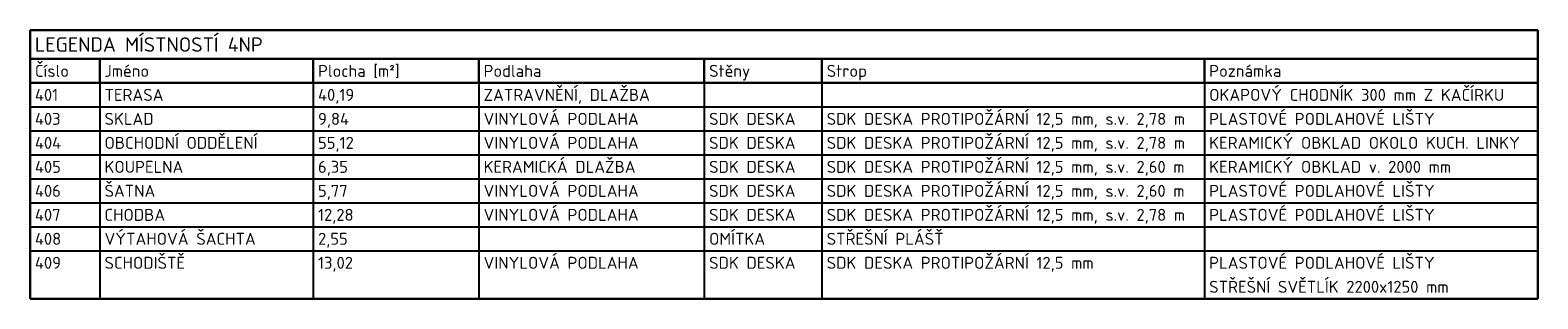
# Model space of a CAD drawing. Header units: millimetres. Extents: x -102634 to 407724, y -68883 to 155589.
# Tile 10 of 80: x 61589 to 77300, y -62226 to -59426. Entities that reach past the tile are written whole.
import ezdxf

# ---------------------------------------------------------------- set-up
doc = ezdxf.new("R2010")
doc.units = ezdxf.units.MM
doc.header["$LTSCALE"] = 20
doc.layers.add('CKTABULKY', color=7, linetype='Continuous', lineweight=25)
doc.styles.add('TABULKY', font='isocpeur.ttf')

msp = doc.modelspace()

# ---------------------------------------------------------------- linework, layer by layer
at = {"layer": 'CKTABULKY', "lineweight": 30}
for p, q in [((61589, -59426), (77300, -59426)), ((61589, -59426), (61589, -59726)), ((77300, -59426), (77300, -59726)), ((61589, -59726), (61589, -59976)), ((61589, -59726), (62314, -59726)), ((62314, -59726), (64539, -59726)), ((62314, -59726), (62314, -59976)), ((64539, -59726), (66264, -59726)), ((64539, -59726), (64539, -59976)), ((66264, -59726), (68614, -59726)), ((66264, -59726), (66264, -59976)), ((68614, -59726), (69839, -59726)), ((68614, -59726), (68614, -59976)), ((69839, -59726), (73825, -59726)), ((69839, -59726), (69839, -59976)), ((73825, -59726), (77300, -59726)), ((73825, -59726), (73825, -59976)), ((77300, -59726), (77300, -59976)), ((61589, -59976), (61589, -62226)), ((61589, -59976), (62314, -59976)), ((62314, -59976), (64539, -59976)), ((64539, -59976), (66264, -59976)), ((66264, -59976), (68614, -59976)), ((68614, -59976), (69839, -59976)), ((69839, -59976), (73825, -59976)), ((73825, -59976), (77300, -59976)), ((77300, -59976), (77300, -62226)), ((61589, -62226), (62314, -62226)), ((62314, -62226), (64539, -62226)), ((64539, -62226), (66264, -62226)), ((66264, -62226), (68614, -62226)), ((68614, -62226), (69839, -62226)), ((69839, -62226), (73825, -62226)), ((73825, -62226), (77300, -62226))]:
    msp.add_line(p, q, dxfattribs=at)
at = {"layer": 'CKTABULKY'}
for p, q in [((62314, -59976), (62314, -62226)), ((64539, -59976), (64539, -62226)), ((66264, -59976), (66264, -62226)), ((68614, -59976), (68614, -62226)), ((69839, -59976), (69839, -62226)), ((73825, -59976), (73825, -62226)), ((61589, -60226), (62314, -60226)), ((62314, -60226), (64539, -60226)), ((64539, -60226), (66264, -60226)), ((66264, -60226), (68614, -60226)), ((68614, -60226), (69839, -60226)), ((69839, -60226), (73825, -60226)), ((73825, -60226), (77300, -60226)), ((61589, -60476), (62314, -60476)), ((62314, -60476), (64539, -60476)), ((64539, -60476), (66264, -60476)), ((66264, -60476), (68614, -60476)), ((68614, -60476), (69839, -60476)), ((69839, -60476), (73825, -60476)), ((73825, -60476), (77300, -60476)), ((61589, -60726), (62314, -60726)), ((62314, -60726), (64539, -60726)), ((64539, -60726), (66264, -60726)), ((66264, -60726), (68614, -60726)), ((68614, -60726), (69839, -60726)), ((69839, -60726), (73825, -60726)), ((73825, -60726), (77300, -60726)), ((61589, -60976), (62314, -60976)), ((62314, -60976), (64539, -60976)), ((64539, -60976), (66264, -60976)), ((66264, -60976), (68614, -60976)), ((68614, -60976), (69839, -60976)), ((69839, -60976), (73825, -60976)), ((73825, -60976), (77300, -60976)), ((61589, -61226), (62314, -61226)), ((62314, -61226), (64539, -61226)), ((64539, -61226), (66264, -61226)), ((66264, -61226), (68614, -61226)), ((68614, -61226), (69839, -61226)), ((69839, -61226), (73825, -61226)), ((73825, -61226), (77300, -61226)), ((61589, -61476), (62314, -61476)), ((62314, -61476), (64539, -61476)), ((64539, -61476), (66264, -61476)), ((66264, -61476), (68614, -61476)), ((68614, -61476), (69839, -61476)), ((69839, -61476), (73825, -61476)), ((73825, -61476), (77300, -61476)), ((61589, -61726), (62314, -61726)), ((62314, -61726), (64539, -61726)), ((64539, -61726), (66264, -61726)), ((66264, -61726), (68614, -61726)), ((68614, -61726), (69839, -61726)), ((69839, -61726), (73825, -61726)), ((73825, -61726), (77300, -61726))]:
    msp.add_line(p, q, dxfattribs=at)

# ---------------------------------------------------------------- texts
at = {"layer": 'CKTABULKY', "color": 6, "style": 'TABULKY'}
msp.add_text('LEGENDA MÍSTNOSTÍ 4NP', height=150, dxfattribs=at).set_placement((61639, -59651))
at = {"layer": 'CKTABULKY', "style": 'TABULKY'}
for s, p in [('Číslo', (61639, -59913)), ('Jméno', (62364, -59913)), ('Plocha [m²]', (64589, -59913)), ('Podlaha', (66314, -59913)), ('Stěny', (68664, -59913)), ('Strop', (69889, -59913)), ('Poznámka', (73875, -59913)), ('ZATRAVNĚNÍ, DLAŽBA', (66314, -60163)), ('OKAPOVÝ CHODNÍK 300 mm Z KAČÍRKU', (73875, -60163)), ('401', (61639, -60163)), ('TERASA', (62364, -60163)), ('40,19', (64589, -60163)), ('403', (61639, -60413)), ('SKLAD', (62364, -60413)), ('9,84', (64589, -60413)), ('VINYLOVÁ PODLAHA', (66314, -60413)), ('SDK DESKA', (68664, -60413)), ('SDK DESKA PROTIPOŽÁRNÍ 12,5 mm, s.v. 2,78 m', (69889, -60413)), ('PLASTOVÉ PODLAHOVÉ LIŠTY', (73875, -60413)), ('404', (61639, -60663)), ('OBCHODNÍ ODDĚLENÍ', (62364, -60663)), ('55,12', (64589, -60663)), ('VINYLOVÁ PODLAHA', (66314, -60663)), ('SDK DESKA', (68664, -60663)), ('SDK DESKA PROTIPOŽÁRNÍ 12,5 mm, s.v. 2,78 m', (69889, -60663)), ('KERAMICKÝ OBKLAD OKOLO KUCH. LINKY', (73875, -60663)), ('405', (61639, -60913)), ('KOUPELNA', (62364, -60913)), ('6,35', (64589, -60913)), ('KERAMICKÁ DLAŽBA', (66314, -60913)), ('SDK DESKA', (68664, -60913)), ('SDK DESKA PROTIPOŽÁRNÍ 12,5 mm, s.v. 2,60 m', (69889, -60913)), ('KERAMICKÝ OBKLAD v. 2000 mm', (73875, -60913)), ('406', (61639, -61163)), ('ŠATNA', (62364, -61163)), ('5,77', (64589, -61163)), ('VINYLOVÁ PODLAHA', (66314, -61163)), ('SDK DESKA', (68664, -61163)), ('SDK DESKA PROTIPOŽÁRNÍ 12,5 mm, s.v. 2,60 m', (69889, -61163)), ('PLASTOVÉ PODLAHOVÉ LIŠTY', (73875, -61163)), ('VINYLOVÁ PODLAHA', (66314, -61413)), ('SDK DESKA PROTIPOŽÁRNÍ 12,5 mm, s.v. 2,78 m', (69889, -61413)), ('PLASTOVÉ PODLAHOVÉ LIŠTY', (73875, -61413)), ('407', (61639, -61413)), ('CHODBA', (62364, -61413)), ('12,28', (64589, -61413)), ('SDK DESKA', (68664, -61413)), ('408', (61639, -61663)), ('VÝTAHOVÁ ŠACHTA', (62364, -61663)), ('2,55', (64589, -61663)), ('OMÍTKA', (68664, -61663)), ('STŘEŠNÍ PLÁŠŤ', (69889, -61663)), ('409', (61639, -61913)), ('SCHODIŠTĚ', (62364, -61913)), ('13,02', (64589, -61913)), ('VINYLOVÁ PODLAHA', (66314, -61913)), ('SDK DESKA', (68664, -61913)), ('SDK DESKA PROTIPOŽÁRNÍ 12,5 mm', (69889, -61913)), ('PLASTOVÉ PODLAHOVÉ LIŠTY', (73875, -61913)), ('STŘEŠNÍ SVĚTLÍK 2200x1250 mm', (73875, -62163))]:
    msp.add_text(s, height=125, dxfattribs=at).set_placement(p)

doc.saveas('drawing.dxf')
